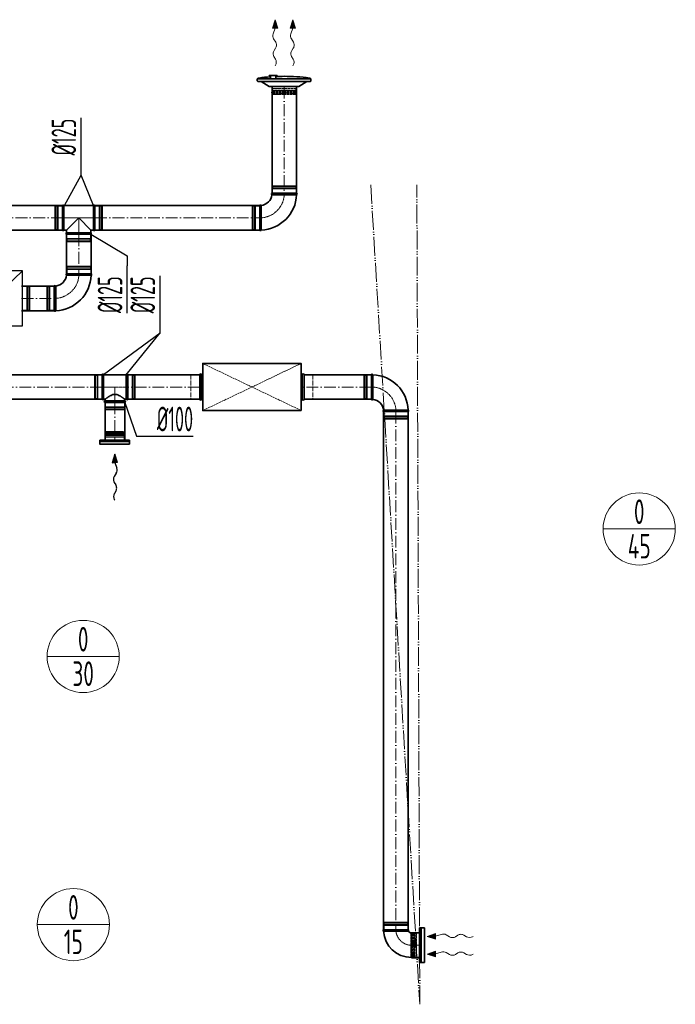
# Model space of a CAD drawing. Header units: millimetres. Extents: x -20688 to 44066, y -7315 to 67290.
# Tile 39 of 75: x 40735 to 44066, y 12950 to 17952. Entities that reach past the tile are written whole.
import ezdxf
from ezdxf.enums import TextEntityAlignment as Align

# ---------------------------------------------------------------- set-up
doc = ezdxf.new("R2010")
doc.units = ezdxf.units.MM
for name, pattern in [('ACAD_ISO02W100', [15, 12, -3]), ('ACAD_ISO05W100', [33, 24, -3, 0, -3, 0, -3]), ('ACAD_ISO10W100', [18, 12, -3, 0, -3]), ('phl_thick', [0])]:
    doc.linetypes.add(name, pattern=pattern)
for name, color, linetype, lineweight in [('VZT_01 SUP (PŘÍVOD) - OBRYS', 5, 'Continuous', 35), ('VZT_02 SUP (PŘÍVOD) - OSA', 5, 'ACAD_ISO10W100', 5), ('VZT_05 ETA (ODVOD) - OBRYS', 6, 'Continuous', 35), ('VZT_06 ETA (ODVOD) - OSA', 6, 'ACAD_ISO10W100', 5), ('VZT_21 ZAŘÍZENÍ - OBRYS', 1, 'Continuous', 30), ('VZT_22 ZAŘÍZENÍ - DETAIL', 8, 'Continuous', 5), ('VZT_30 DISTRIBUČNÍ PRVKY - OBRYS', 1, 'Continuous', 35), ('VZT_33 DISTRIBUČNÍ PRVKY - SKRYTÉ', 8, 'ACAD_ISO02W100', 5), ('VZT_35 TLUMIČE HLUKU - OBRYS', 1, 'Continuous', 35), ('VZT_36 TLUMIČE HLUKU - OSA', 1, 'ACAD_ISO10W100', 5), ('VZT_37 TLUMIČE HLUKU - DETAIL', 8, 'ACAD_ISO02W100', 5), ('VZT_50 POPIS - OBECNE', 7, 'Continuous', 13), ('VZT_52 POPIS - DISTRIBUCE', 7, 'Continuous', 5), ('VZT_60_KOTY - DIMENZE', 7, 'Continuous', 5), ('VZT_POŽADAVKY NA STAVBU - PODHLEDY', 4, 'ACAD_ISO05W100', 5)]:
    doc.layers.add(name, color=color, linetype=linetype, lineweight=lineweight)
for name, color, linetype, lineweight, plot in [('VZT_03 SUP (PŘÍVOD) - NETISK', 8, 'ACAD_ISO02W100', 5, False), ('VZT_07 ETA (ODVOD) - NETISK', 8, 'ACAD_ISO02W100', 5, False), ('VZT_34 DISTRIBUČNÍ PRVKY - NETISK', 8, 'ACAD_ISO02W100', 5, False), ('VZT_39 TLUMIČE HLUKU - NETISK', 8, 'ACAD_ISO02W100', 5, False)]:
    doc.layers.add(name, color=color, linetype=linetype, lineweight=lineweight, plot=plot)
doc.styles.add('EVORA_125', font='isocp.shx', dxfattribs={"width": 0.6, "height": 125})
doc.styles.add('JS', font='isocp.shx', dxfattribs={"width": 0.6, "height": 125})

msp = doc.modelspace()

# ---------------------------------------------------------------- linework, layer by layer
at = {"color": 0, "lineweight": 13}
for p, q in [((42018.9, 17909.1), (42033.4, 17951.9)), ((42018.9, 17909.1), (42032.9, 17908.9)), ((42032.9, 17908.9), (42023.1, 17880.3)), ((42046.8, 17908.7), (42032.9, 17908.9)), ((42033.4, 17951.9), (42046.8, 17908.7)), ((42108.9, 17909.1), (42123.4, 17951.9)), ((42108.9, 17909.1), (42122.9, 17908.9)), ((42122.9, 17908.9), (42113.1, 17880.3)), ((42136.8, 17908.7), (42122.9, 17908.9)), ((42123.4, 17951.9), (42136.8, 17908.7)), ((42025.4, 17854.8), (42035.8, 17838.3)), ((42035.4, 17807.4), (42027.4, 17795.4)), ((42115.4, 17854.8), (42125.8, 17838.3)), ((42125.4, 17807.4), (42117.4, 17795.4)), ((42027, 17764.5), (42035.2, 17751.5)), ((42117, 17764.5), (42125.2, 17751.5)), ((42847.9, 13310.1), (42805.1, 13295.6)), ((42847.9, 13310.1), (42848.1, 13296.1)), ((42848.1, 13296.1), (42876.7, 13305.9)), ((42805.1, 13295.6), (42848.3, 13282.2)), ((42848.3, 13282.2), (42848.1, 13296.1)), ((42902.1, 13303.6), (42918.7, 13293.2)), ((42949.6, 13293.6), (42961.6, 13301.6)), ((42992.5, 13302), (43005.5, 13293.8)), ((42847.9, 13220.1), (42805.1, 13205.6)), ((42805.1, 13205.6), (42848.3, 13192.2)), ((42847.9, 13220.1), (42848.1, 13206.1)), ((42848.1, 13206.1), (42876.7, 13215.9)), ((42848.3, 13192.2), (42848.1, 13206.1)), ((42902.1, 13213.6), (42918.7, 13203.2)), ((42949.6, 13203.6), (42961.6, 13211.6)), ((42992.5, 13212), (43005.5, 13203.8))]:
    msp.add_line(p, q, dxfattribs=at)
at = {"lineweight": 13}
for p, q in [((42035.3, 17721.3), (42033.4, 17718.3)), ((42125.3, 17721.3), (42123.4, 17718.3)), ((43035.6, 13293.7), (43038.7, 13295.6)), ((43035.6, 13203.7), (43038.7, 13205.6))]:
    msp.add_line(p, q, dxfattribs=at)
at = {"color": 8, "lineweight": 5}
for points in [[(41174, 15856.7), (41172.6, 15860.7), (41217.8, 15860.7)], [(41173.1, 15856.5), (41217.8, 15856.5)], [(41261.5, 15856.7), (41262.9, 15860.7), (41217.8, 15860.7)], [(41262.4, 15856.5), (41217.8, 15856.5)], [(41266.3, 15815.7), (41266.3, 15830.7), (41169.3, 15830.7), (41169.3, 15815.7)], [(41266.3, 15815.7), (41169.3, 15815.7)], [(41170.3, 15838.5), (41217.8, 15838.5)], [(41172.2, 15841.2), (41217.8, 15841.2)], [(41173.8, 15844.8), (41217.8, 15844.8)], [(41261.7, 15844.8), (41217.8, 15844.8)], [(41263.3, 15841.2), (41217.8, 15841.2)], [(41265.3, 15838.5), (41217.8, 15838.5)], [(42766.7, 13311.6), (42766.7, 13189.6)]]:
    msp.add_lwpolyline(points, dxfattribs=at)
for points in [[(41165.6, 15850.6), (41171.4, 15852, -0.060863), (41172, 15852.1), (41217.8, 15852.1)], [(41165.6, 15850.6), (41171.6, 15849.1, 0.058981), (41172.2, 15849.1), (41217.8, 15849.1)], [(41170.3, 15830.7), (41170.3, 15838.5, -0.291473), (41171.8, 15840.9, -0.291473)], [(41269.9, 15850.6), (41264.1, 15852, 0.060863), (41263.5, 15852.1), (41217.8, 15852.1)], [(41269.9, 15850.6), (41263.9, 15849.1, -0.058981), (41263.3, 15849.1), (41217.8, 15849.1)], [(41265.3, 15830.7), (41265.3, 15838.5, 0.291473), (41263.7, 15840.9, 0.291473)]]:
    msp.add_lwpolyline(points, format="xyb", dxfattribs=at)
for centre, radius, start, end in [((41182.1, 15851.2), 10.5, 149.7176, 217.8378), ((41253.4, 15851.2), 10.5, 322.1622, 30.2824), ((41170, 15844.4), 3.88, 297.4993, 6.6735), ((41265.5, 15844.4), 3.88, 173.3265, 242.5007)]:
    msp.add_arc(centre, radius, start, end, dxfattribs=at)
at = {"color": 0, "lineweight": 13, "extrusion": (0, 0, -1)}
for centre, start_param, end_param in [((42034.9, 17870.2), 3.908129, 5.191299), ((42124.9, 17870.2), 3.908129, 5.191299), ((42026.3, 17823), 0.766537, 2.375056), ((42116.3, 17823), 0.766537, 2.375056), ((42036.5, 17779.8), 3.908129, 5.516649), ((42126.5, 17779.8), 3.908129, 5.516649), ((42025.6, 17736.1), 0.766537, 2.320574), ((42115.6, 17736.1), 0.766537, 2.320574)]:
    msp.add_ellipse(centre, major_axis=(0.3, 21.5), ratio=0.625, start_param=start_param, end_param=end_param, dxfattribs=at)
at = {"color": 0, "lineweight": 13}
for centre, start_param, end_param in [((42886.8, 13294.1), 3.908129, 5.191299), ((42977.2, 13292.5), 3.908129, 5.516649), ((42934, 13302.7), 0.766537, 2.375056), ((43020.9, 13303.4), 0.766537, 2.320574), ((42886.8, 13204.1), 3.908129, 5.191299), ((42977.2, 13202.5), 3.908129, 5.516649), ((43020.9, 13213.4), 0.766537, 2.320574), ((42934, 13212.7), 0.766537, 2.375056)]:
    msp.add_ellipse(centre, major_axis=(-21.5, -0.3), ratio=0.625, start_param=start_param, end_param=end_param, dxfattribs=at)
for points in [[(42018.9, 17909.1), (42046.8, 17908.7), (42033.4, 17951.9)], [(42108.9, 17909.1), (42136.8, 17908.7), (42123.4, 17951.9)], [(42847.9, 13310.1), (42848.3, 13282.2), (42805.1, 13295.6)], [(42847.9, 13220.1), (42848.3, 13192.2), (42805.1, 13205.6)]]:
    msp.add_solid(points, dxfattribs=at)
at = {"layer": 'VZT_01 SUP (PŘÍVOD) - OBRYS'}
for p, q in [((42017.2, 17070.3), (42142.2, 17070.3)), ((40952.3, 17007.8), (40952.3, 16882.8)), ((40959.9, 16882.8), (40959.9, 17007.8)), ((41109.6, 17007.8), (40959.9, 17007.8)), ((41109.6, 16882.8), (41109.6, 17007.8)), ((41117.3, 16882.8), (41117.3, 17007.8)), ((41954.7, 16882.8), (41954.7, 17007.8)), ((41034.8, 16945.3), (40972.3, 16882.8)), ((41097.3, 16882.8), (41034.8, 16945.3)), ((40972.3, 16882.8), (40959.9, 16882.8)), ((40972.3, 16869.9), (40972.3, 16882.8)), ((40972.3, 16869.9), (41097.3, 16869.9)), ((40972.3, 16862.3), (41097.3, 16862.3)), ((41097.3, 16869.9), (41097.3, 16882.8)), ((41109.6, 16882.8), (41097.3, 16882.8)), ((41098.5, 16661.1), (40973.5, 16661.1)), ((40911, 16598.6), (40911, 16473.6))]:
    msp.add_line(p, q, dxfattribs=at)
for points in [[(42017.2, 17070.6), (42017.2, 17612.2)], [(42142.2, 17070.6), (42142.2, 17612.2)], [(40952.3, 17007.8), (40443.7, 17007.8)], [(41954.7, 17007.8), (41117.3, 17007.8)], [(40952.3, 16882.8), (40443.7, 16882.8)], [(40973.5, 16661.1), (40973.5, 16862.3)], [(41098.5, 16661.1), (41098.5, 16862.3)], [(41954.7, 16882.8), (41117.3, 16882.8)], [(40911, 16598.6), (40744.8, 16598.6)], [(40911, 16473.6), (40744.8, 16473.6)]]:
    msp.add_lwpolyline(points, dxfattribs=at)
for centre, radius, start, end in [((41954.7, 17070.3), 62.5, 276.8302, 353.1698), ((41954.7, 17070.3), 187.5, 272.3607, 357.6393), ((42018.8, 17066.4), 4.17, 113.4678, 239.7019), ((42140.5, 17066.4), 4.17, 291.1072, 66.5322), ((40956.1, 17006.1), 4.17, 23.4678, 156.5322), ((41113.4, 17006.1), 4.17, 23.4678, 156.5322), ((41958.5, 17006.1), 4.17, 30.2981, 156.5322), ((40956.1, 16884.4), 4.17, 203.4678, 336.5322), ((40973.9, 16866.1), 4.17, 113.4678, 246.5322), ((41095.6, 16866.1), 4.17, 293.4678, 66.5322), ((41113.4, 16884.4), 4.17, 203.4678, 336.5322), ((41958.5, 16884.4), 4.17, 203.4678, 338.8928), ((40975.1, 16657.3), 4.17, 113.4678, 239.7019), ((41096.8, 16657.3), 4.17, 291.1072, 66.5322), ((40911, 16661.1), 62.5, 276.8302, 353.1698), ((40911, 16661.1), 187.5, 272.3607, 357.6393), ((40914.8, 16597), 4.17, 30.2981, 156.5322), ((40914.8, 16475.3), 4.17, 203.4678, 338.8928)]:
    msp.add_arc(centre, radius, start, end, dxfattribs=at)
for points, knots in [([(42016.7, 17062.8), (42016.7, 17062.8), (42018.3, 17062.8), (42024.4, 17062.8), (42028.9, 17062.8), (42040.3, 17062.7), (42047.1, 17062.7), (42062.1, 17062.6), (42070.2, 17062.6), (42086.5, 17062.6), (42094.7, 17062.6), (42109.9, 17062.6), (42116.8, 17062.6), (42128.6, 17062.6), (42133.3, 17062.5), (42139.9, 17062.5), (42141.7, 17062.5), (42142, 17062.5), (42142, 17062.5), (42142, 17062.5)], [0, 0, 0, 0, 24.235852, 24.235852, 48.531845, 48.531845, 73.024415, 73.024415, 97.570898, 97.570898, 122.078339, 122.078339, 146.53579, 146.53579, 170.957495, 170.957495, 195.359468, 195.359468, 197.168246, 197.168246, 197.168246, 197.168246]), ([(41962.1, 17008.2), (41962.1, 17008.2), (41962.1, 17008.1), (41962.1, 17007.8), (41962.1, 17007.5), (41962.1, 17006.5), (41962.1, 17005.7), (41962.1, 17002.5), (41962.2, 16999.4), (41962.2, 16990.5), (41962.2, 16984.3), (41962.3, 16970.2), (41962.3, 16962.4), (41962.3, 16946.1), (41962.3, 16937.9), (41962.4, 16922), (41962.4, 16914.6), (41962.4, 16901.4), (41962.4, 16895.8), (41962.4, 16888.8), (41962.4, 16886.7), (41962.4, 16883.7), (41962.4, 16882.9), (41962.4, 16882.9)], [197.067977, 197.067977, 197.067977, 197.067977, 201.792196, 201.792196, 209.190204, 209.190204, 218.040239, 218.040239, 237.760854, 237.760854, 262.206108, 262.206108, 286.831239, 286.831239, 311.323072, 311.323072, 335.946087, 335.946087, 360.704397, 360.704397, 377.088273, 377.088273, 394.105327, 394.105327, 394.105327, 394.105327]), ([(40973, 16653.7), (40973, 16653.7), (40973.1, 16653.7), (40973.4, 16653.7), (40973.7, 16653.7), (40974.8, 16653.7), (40975.6, 16653.7), (40978.7, 16653.7), (40981.8, 16653.6), (40990.8, 16653.6), (40996.9, 16653.6), (41011.1, 16653.5), (41018.9, 16653.5), (41035.1, 16653.5), (41043.3, 16653.5), (41059.2, 16653.4), (41066.7, 16653.4), (41079.9, 16653.4), (41085.4, 16653.4), (41092.4, 16653.4), (41094.5, 16653.4), (41097.5, 16653.4), (41098.3, 16653.4), (41098.3, 16653.4)], [197.067977, 197.067977, 197.067977, 197.067977, 201.792196, 201.792196, 209.190204, 209.190204, 218.040239, 218.040239, 237.760854, 237.760854, 262.206108, 262.206108, 286.831239, 286.831239, 311.323072, 311.323072, 335.946087, 335.946087, 360.704397, 360.704397, 377.088273, 377.088273, 394.105327, 394.105327, 394.105327, 394.105327]), ([(40918.4, 16599.1), (40918.4, 16599.1), (40918.4, 16597.5), (40918.5, 16591.4), (40918.5, 16586.9), (40918.5, 16575.5), (40918.6, 16568.7), (40918.6, 16553.7), (40918.6, 16545.6), (40918.6, 16529.3), (40918.7, 16521.1), (40918.7, 16505.9), (40918.7, 16499), (40918.7, 16487.2), (40918.7, 16482.5), (40918.7, 16475.9), (40918.7, 16474.1), (40918.7, 16473.8), (40918.7, 16473.8), (40918.7, 16473.8)], [0, 0, 0, 0, 24.235852, 24.235852, 48.531845, 48.531845, 73.024415, 73.024415, 97.570898, 97.570898, 122.078339, 122.078339, 146.53579, 146.53579, 170.957495, 170.957495, 195.359468, 195.359468, 197.168246, 197.168246, 197.168246, 197.168246])]:
    msp.add_open_spline(points, degree=3, knots=knots, dxfattribs=at)
at = {"layer": 'VZT_02 SUP (PŘÍVOD) - OSA', "ltscale": 5}
for points in [[(42079.7, 17612.2), (42079.7, 17070.6)], [(40443.7, 16945.3), (40952.3, 16945.3)], [(41117.3, 16945.3), (41954.7, 16945.3)], [(41036, 16862.3), (41036, 16661.1)], [(40744.8, 16536.1), (40911, 16536.1)]]:
    msp.add_lwpolyline(points, dxfattribs=at)
at = {"layer": 'VZT_02 SUP (PŘÍVOD) - OSA', "ltscale": 0.3}
for points in [[(42079.7, 17070.3), (42079.7, 17070.3, -0.414214), (41954.7, 16945.3), (41954.7, 16945.3)], [(40911, 16536.1), (40911, 16536.1, 0.414214), (41036, 16661.1), (41036, 16661.1)]]:
    msp.add_lwpolyline(points, format="xyb", dxfattribs=at)
msp.add_lwpolyline([(41034.8, 16862.3), (41034.8, 16945.3)], dxfattribs=at)
at = {"layer": 'VZT_03 SUP (PŘÍVOD) - NETISK', "ltscale": 0.4}
for p, q in [((42019.7, 17108.3), (42139.7, 17108.3)), ((42019.7, 17104.3), (42019.7, 17108.3)), ((42139.7, 17104.3), (42139.7, 17108.3)), ((42018.7, 17103.8), (42140.7, 17103.8)), ((42018.7, 17103.3), (42018.7, 17103.8)), ((42018.7, 17103.3), (42140.7, 17103.3)), ((42018.7, 17096.3), (42140.7, 17096.3)), ((42018.7, 17095.8), (42018.7, 17096.3)), ((42018.7, 17095.8), (42140.7, 17095.8)), ((42019.7, 17104.3), (42139.7, 17104.3)), ((42019.7, 17092.3), (42139.7, 17092.3)), ((42019.7, 17070.3), (42019.7, 17092.3)), ((42020.7, 17103.8), (42020.7, 17104.3)), ((42020.7, 17096.3), (42020.7, 17103.3)), ((42020.7, 17092.3), (42020.7, 17095.8)), ((42138.7, 17103.8), (42138.7, 17104.3)), ((42138.7, 17096.3), (42138.7, 17103.3)), ((42138.7, 17092.3), (42138.7, 17095.8)), ((42139.7, 17070.3), (42139.7, 17092.3)), ((42140.7, 17103.3), (42140.7, 17103.8)), ((42140.7, 17095.8), (42140.7, 17096.3)), ((40914.3, 16885.3), (40914.3, 17005.3)), ((40914.3, 17005.3), (40918.3, 17005.3)), ((40918.3, 16885.3), (40918.3, 17005.3)), ((40918.8, 16884.3), (40918.8, 17006.3)), ((40918.8, 17006.3), (40919.3, 17006.3)), ((40919.3, 16884.3), (40919.3, 17006.3)), ((40926.3, 16884.3), (40926.3, 17006.3)), ((40926.3, 17006.3), (40926.8, 17006.3)), ((40926.8, 16884.3), (40926.8, 17006.3)), ((40930.3, 16885.3), (40930.3, 17005.3)), ((40930.3, 17005.3), (40952.3, 17005.3)), ((41117.3, 17005.3), (41139.3, 17005.3)), ((41139.3, 16885.3), (41139.3, 17005.3)), ((41142.8, 16884.3), (41142.8, 17006.3)), ((41142.8, 17006.3), (41143.3, 17006.3)), ((41143.3, 16884.3), (41143.3, 17006.3)), ((41150.3, 16884.3), (41150.3, 17006.3)), ((41150.3, 17006.3), (41150.8, 17006.3)), ((41150.8, 16884.3), (41150.8, 17006.3)), ((41151.3, 16885.3), (41151.3, 17005.3)), ((41151.3, 17005.3), (41155.3, 17005.3)), ((41155.3, 16885.3), (41155.3, 17005.3)), ((41916.7, 16885.3), (41916.7, 17005.3)), ((41920.7, 17005.3), (41916.7, 17005.3)), ((41920.7, 16885.3), (41920.7, 17005.3)), ((41921.2, 16884.3), (41921.2, 17006.3)), ((41921.7, 17006.3), (41921.2, 17006.3)), ((41921.7, 16884.3), (41921.7, 17006.3)), ((41928.7, 16884.3), (41928.7, 17006.3)), ((41929.2, 17006.3), (41928.7, 17006.3)), ((41929.2, 16884.3), (41929.2, 17006.3)), ((41932.7, 16885.3), (41932.7, 17005.3)), ((41954.7, 17005.3), (41932.7, 17005.3)), ((40918.3, 17004.3), (40918.8, 17004.3)), ((40919.3, 17004.3), (40926.3, 17004.3)), ((40926.8, 17004.3), (40930.3, 17004.3)), ((41139.3, 17004.3), (41142.8, 17004.3)), ((41143.3, 17004.3), (41150.3, 17004.3)), ((41150.8, 17004.3), (41151.3, 17004.3)), ((41921.2, 17004.3), (41920.7, 17004.3)), ((41928.7, 17004.3), (41921.7, 17004.3)), ((41932.7, 17004.3), (41929.2, 17004.3)), ((40914.3, 16885.3), (40918.3, 16885.3)), ((40918.3, 16886.3), (40918.8, 16886.3)), ((40918.8, 16884.3), (40919.3, 16884.3)), ((40919.3, 16886.3), (40926.3, 16886.3)), ((40926.3, 16884.3), (40926.8, 16884.3)), ((40926.8, 16886.3), (40930.3, 16886.3)), ((40930.3, 16885.3), (40952.3, 16885.3)), ((40974.8, 16862.3), (40974.8, 16840.3)), ((41094.8, 16862.3), (41094.8, 16840.3)), ((41117.3, 16885.3), (41139.3, 16885.3)), ((41139.3, 16886.3), (41142.8, 16886.3)), ((41142.8, 16884.3), (41143.3, 16884.3)), ((41143.3, 16886.3), (41150.3, 16886.3)), ((41150.3, 16884.3), (41150.8, 16884.3)), ((41150.8, 16886.3), (41151.3, 16886.3)), ((41151.3, 16885.3), (41155.3, 16885.3)), ((41920.7, 16885.3), (41916.7, 16885.3)), ((41921.2, 16886.3), (41920.7, 16886.3)), ((41921.7, 16884.3), (41921.2, 16884.3)), ((41928.7, 16886.3), (41921.7, 16886.3)), ((41929.2, 16884.3), (41928.7, 16884.3)), ((41932.7, 16886.3), (41929.2, 16886.3)), ((41954.7, 16885.3), (41932.7, 16885.3)), ((40973.8, 16836.8), (41095.8, 16836.8)), ((40973.8, 16836.8), (40973.8, 16836.3)), ((40973.8, 16836.3), (41095.8, 16836.3)), ((40973.8, 16829.3), (41095.8, 16829.3)), ((40973.8, 16829.3), (40973.8, 16828.8)), ((40973.8, 16828.8), (41095.8, 16828.8)), ((40974.8, 16840.3), (41094.8, 16840.3)), ((40974.8, 16828.3), (41094.8, 16828.3)), ((40974.8, 16828.3), (40974.8, 16824.3)), ((40974.8, 16824.3), (41094.8, 16824.3)), ((40975.8, 16840.3), (40975.8, 16836.8)), ((40975.8, 16836.3), (40975.8, 16829.3)), ((40975.8, 16828.8), (40975.8, 16828.3)), ((41093.8, 16840.3), (41093.8, 16836.8)), ((41093.8, 16836.3), (41093.8, 16829.3)), ((41093.8, 16828.8), (41093.8, 16828.3)), ((41094.8, 16828.3), (41094.8, 16824.3)), ((41095.8, 16836.8), (41095.8, 16836.3)), ((41095.8, 16829.3), (41095.8, 16828.8)), ((41097, 16694.6), (40975, 16694.6)), ((40975, 16694.1), (40975, 16694.6)), ((41097, 16694.1), (40975, 16694.1)), ((41097, 16687.1), (40975, 16687.1)), ((40975, 16686.6), (40975, 16687.1)), ((41097, 16686.6), (40975, 16686.6)), ((41096, 16699.1), (40976, 16699.1)), ((40976, 16695.1), (40976, 16699.1)), ((41096, 16695.1), (40976, 16695.1)), ((41096, 16683.1), (40976, 16683.1)), ((40976, 16661.1), (40976, 16683.1)), ((40977, 16694.6), (40977, 16695.1)), ((40977, 16687.1), (40977, 16694.1)), ((40977, 16683.1), (40977, 16686.6)), ((41095, 16694.6), (41095, 16695.1)), ((41095, 16687.1), (41095, 16694.1)), ((41095, 16683.1), (41095, 16686.6)), ((41096, 16695.1), (41096, 16699.1)), ((41096, 16661.1), (41096, 16683.1)), ((41097, 16694.1), (41097, 16694.6)), ((41097, 16686.6), (41097, 16687.1)), ((40873, 16596.1), (40873, 16476.1)), ((40877, 16596.1), (40873, 16596.1)), ((40877, 16596.1), (40877, 16476.1)), ((40877.5, 16595.1), (40877, 16595.1)), ((40877.5, 16597.1), (40877.5, 16475.1)), ((40878, 16597.1), (40877.5, 16597.1)), ((40878, 16597.1), (40878, 16475.1)), ((40885, 16595.1), (40878, 16595.1)), ((40885, 16597.1), (40885, 16475.1)), ((40885.5, 16597.1), (40885, 16597.1)), ((40885.5, 16597.1), (40885.5, 16475.1)), ((40889, 16595.1), (40885.5, 16595.1)), ((40889, 16596.1), (40889, 16476.1)), ((40911, 16596.1), (40889, 16596.1)), ((40877, 16476.1), (40873, 16476.1)), ((40877.5, 16477.1), (40877, 16477.1)), ((40878, 16475.1), (40877.5, 16475.1)), ((40885, 16477.1), (40878, 16477.1)), ((40885.5, 16475.1), (40885, 16475.1)), ((40889, 16477.1), (40885.5, 16477.1)), ((40911, 16476.1), (40889, 16476.1))]:
    msp.add_line(p, q, dxfattribs=at)
msp.add_lwpolyline([(41117.3, 16945.3), (40952.3, 16945.3)], dxfattribs=at)
at = {"layer": 'VZT_05 ETA (ODVOD) - OBRYS'}
for p, q in [((41154, 16023.6), (41154, 16148.6)), ((41161.7, 16023.6), (41161.7, 16148.6)), ((41161.7, 16148.6), (41276.4, 16148.6)), ((41276.4, 16148.6), (41276.4, 16023.6)), ((41284, 16023.6), (41284, 16148.6)), ((42521.9, 16148.6), (42521.9, 16023.6)), ((41161.7, 16023.6), (41169, 16023.6)), ((41169, 16016.1), (41169, 16023.6)), ((41269, 16016.1), (41169, 16016.1)), ((41269, 16008.1), (41169, 16008.1)), ((41269, 16016.1), (41269, 16023.6)), ((41269, 16023.6), (41276.4, 16023.6)), ((42584.4, 15961.1), (42709.4, 15961.1)), ((42709.2, 13329.6), (42584.2, 13329.6)), ((42725.7, 13188.1), (42725.7, 13313.1)), ((42726.7, 13314.1), (42766.7, 13314.1)), ((42766.7, 13187.1), (42766.7, 13314.1)), ((42726.7, 13187.1), (42766.7, 13187.1))]:
    msp.add_line(p, q, dxfattribs=at)
at = {"layer": 'VZT_05 ETA (ODVOD) - OBRYS', "elevation": 0}
for points in [[(40056.3, 16148.6), (41154, 16148.6)], [(40056.3, 16023.6), (41154, 16023.6)]]:
    msp.add_lwpolyline(points, dxfattribs=at)
at = {"layer": 'VZT_05 ETA (ODVOD) - OBRYS'}
for points in [[(41284, 16148.6), (41650.2, 16148.6)], [(42180.2, 16148.6), (42521.9, 16148.6)], [(41169, 15815.7), (41169, 16008.1)], [(41269, 15815.7), (41269, 16008.1)], [(41284, 16023.6), (41650.2, 16023.6)], [(42180.2, 16023.6), (42521.9, 16023.6)], [(42584.2, 13329.6), (42584.2, 15961.1)], [(42709.2, 13329.6), (42709.2, 15961.1)]]:
    msp.add_lwpolyline(points, dxfattribs=at)
for centre, radius, start, end in [((41157.9, 16147), 4.17, 23.4678, 156.5322), ((41280.2, 16147), 4.17, 23.4678, 156.5322), ((42525.7, 16147), 4.17, 21.1072, 156.5322), ((42521.9, 15961.1), 187.5, 2.3607, 87.6393), ((41157.9, 16025.3), 4.17, 203.4678, 336.5322), ((41169, 16012.1), 4, 90, 270), ((41269, 16012.1), 4, 270, 90), ((41280.2, 16025.3), 4.17, 203.4678, 336.5322), ((42525.7, 16025.3), 4.17, 203.4678, 329.7019), ((42521.9, 15961.1), 62.5, 6.8302, 83.1698), ((42586.1, 15964.9), 4.17, 120.2981, 246.5322), ((42707.7, 15964.9), 4.17, 293.4678, 68.8928), ((42585.8, 13325.7), 4.17, 113.4678, 249.6691), ((42725.7, 13329.6), 141.5, 183.1369, 270), ((42707.5, 13325.7), 4.17, 317.2771, 66.5322), ((42725.7, 13329.6), 16.5, 203.8093, 270), ((42726.7, 13313.1), 1, 90, 180), ((42726.7, 13188.1), 1, 180, 270)]:
    msp.add_arc(centre, radius, start, end, dxfattribs=at)
for points, knots in [([(42529.3, 16023.2), (42529.3, 16023.2), (42529.3, 16023.2), (42529.3, 16023.5), (42529.3, 16023.9), (42529.3, 16024.9), (42529.4, 16025.7), (42529.4, 16028.9), (42529.4, 16032), (42529.4, 16040.9), (42529.5, 16047.1), (42529.5, 16061.2), (42529.5, 16069), (42529.6, 16085.2), (42529.6, 16093.5), (42529.6, 16109.3), (42529.6, 16116.8), (42529.6, 16130), (42529.6, 16135.6), (42529.6, 16142.5), (42529.6, 16144.7), (42529.6, 16147.7), (42529.6, 16148.5), (42529.6, 16148.5)], [197.067977, 197.067977, 197.067977, 197.067977, 201.792196, 201.792196, 209.190204, 209.190204, 218.040239, 218.040239, 237.760854, 237.760854, 262.206108, 262.206108, 286.831239, 286.831239, 311.323072, 311.323072, 335.946087, 335.946087, 360.704397, 360.704397, 377.088273, 377.088273, 394.105327, 394.105327, 394.105327, 394.105327]), ([(41269, 16023.6), (41269, 16023.6), (41268.9, 16023.7), (41268.6, 16024), (41268.4, 16024.2), (41267.7, 16024.7), (41267.3, 16025), (41266.3, 16025.8), (41265.7, 16026.3), (41264.4, 16027.3), (41263.6, 16027.8), (41262.1, 16029), (41261.2, 16029.7), (41259.4, 16031), (41258.5, 16031.7), (41256.5, 16033.1), (41255.4, 16033.9), (41253.3, 16035.3), (41252.1, 16036.1), (41249.7, 16037.7), (41248.4, 16038.5), (41245.8, 16040.1), (41244.4, 16040.8), (41241.6, 16042.4), (41240.1, 16043.1), (41235.6, 16045.2), (41232.4, 16046.4), (41227.5, 16047.7), (41225.8, 16048), (41222.4, 16048.5), (41220.7, 16048.6), (41217.3, 16048.6), (41215.6, 16048.5), (41212.2, 16048), (41210.6, 16047.7), (41205.7, 16046.4), (41202.5, 16045.2), (41198, 16043.1), (41196.5, 16042.4), (41193.6, 16040.8), (41192.3, 16040.1), (41189.6, 16038.5), (41188.3, 16037.7), (41185.9, 16036.1), (41184.8, 16035.3), (41182.6, 16033.9), (41181.6, 16033.1), (41179.6, 16031.7), (41178.6, 16031), (41176.8, 16029.7), (41176, 16029), (41174.4, 16027.8), (41173.7, 16027.3), (41172.4, 16026.3), (41171.8, 16025.8), (41170.8, 16025), (41170.4, 16024.7), (41169.7, 16024.2), (41169.4, 16024), (41169.1, 16023.7), (41169, 16023.6), (41169, 16023.6)], [80.753728, 80.753728, 80.753728, 80.753728, 85.721109, 85.721109, 90.68849, 90.68849, 95.655871, 95.655871, 100.623252, 100.623252, 105.590633, 105.590633, 110.558015, 110.558015, 115.525396, 115.525396, 120.492777, 120.492777, 125.619612, 125.619612, 130.746447, 130.746447, 135.873281, 135.873281, 141.000116, 141.000116, 151.253786, 151.253786, 156.38062, 156.38062, 161.507455, 161.507455, 166.63429, 166.63429, 171.761125, 171.761125, 182.014794, 182.014794, 187.141629, 187.141629, 192.268464, 192.268464, 197.395298, 197.395298, 202.522133, 202.522133, 207.489514, 207.489514, 212.456896, 212.456896, 217.424277, 217.424277, 222.391658, 222.391658, 227.359039, 227.359039, 232.32642, 232.32642, 237.293801, 237.293801, 242.261183, 242.261183, 242.261183, 242.261183]), ([(42584, 15968.6), (42584, 15968.6), (42585.5, 15968.6), (42591.7, 15968.6), (42596.2, 15968.6), (42607.5, 15968.7), (42614.3, 15968.7), (42629.4, 15968.7), (42637.4, 15968.8), (42653.8, 15968.8), (42661.9, 15968.8), (42677.1, 15968.8), (42684, 15968.8), (42695.8, 15968.8), (42700.5, 15968.8), (42707.2, 15968.8), (42709, 15968.8), (42709.2, 15968.8), (42709.2, 15968.8), (42709.2, 15968.8)], [0, 0, 0, 0, 24.235852, 24.235852, 48.531845, 48.531845, 73.024415, 73.024415, 97.570898, 97.570898, 122.078339, 122.078339, 146.53579, 146.53579, 170.957495, 170.957495, 195.359468, 195.359468, 197.168246, 197.168246, 197.168246, 197.168246]), ([(42710.6, 13322.9), (42710.6, 13322.9), (42710.2, 13322.9), (42708.1, 13322.7), (42705.9, 13322.6), (42699.7, 13322.4), (42695.7, 13322.3), (42684.9, 13322.1), (42677.7, 13322), (42662, 13322), (42653.6, 13321.9), (42637.1, 13321.9), (42629, 13321.9), (42614, 13321.9), (42607.3, 13321.8), (42596, 13321.8), (42591.6, 13321.8), (42585.8, 13321.8), (42584.4, 13321.8), (42584.4, 13321.8)], [197.702813, 197.702813, 197.702813, 197.702813, 209.733369, 209.733369, 228.63381, 228.63381, 247.962689, 247.962689, 273.396832, 273.396832, 298.447199, 298.447199, 323.101867, 323.101867, 347.591906, 347.591906, 372.010558, 372.010558, 395.3015, 395.3015, 395.3015, 395.3015])]:
    msp.add_open_spline(points, degree=3, knots=knots, dxfattribs=at)
at = {"layer": 'VZT_06 ETA (ODVOD) - OSA', "ltscale": 5, "elevation": 0}
msp.add_lwpolyline([(41154, 16086.1), (40056.3, 16086.1)], dxfattribs=at)
at = {"layer": 'VZT_06 ETA (ODVOD) - OSA', "ltscale": 0.3}
for points in [[(41154, 16086.1), (41284, 16086.1)], [(41219, 16008.1), (41219, 16086.1)]]:
    msp.add_lwpolyline(points, dxfattribs=at)
at = {"layer": 'VZT_06 ETA (ODVOD) - OSA', "ltscale": 5}
for points in [[(41650.2, 16086.1), (41284, 16086.1)], [(42521.9, 16086.1), (42180.2, 16086.1)], [(41219, 16008.1), (41219, 15815.7)], [(42646.7, 15961.1), (42646.7, 13329.6)]]:
    msp.add_lwpolyline(points, dxfattribs=at)
at = {"layer": 'VZT_06 ETA (ODVOD) - OSA', "ltscale": 0.3}
for points in [[(42646.9, 15961.1), (42646.9, 15961.1, 0.414214), (42521.9, 16086.1), (42521.9, 16086.1)], [(42766.7, 13250.6), (42725.7, 13250.6, -0.414214), (42646.7, 13329.6), (42646.7, 13329.6)]]:
    msp.add_lwpolyline(points, format="xyb", dxfattribs=at)
at = {"layer": 'VZT_07 ETA (ODVOD) - NETISK', "ltscale": 0.4}
for p, q in [((40749.3, 16596.1), (40771.3, 16596.1)), ((40771.3, 16596.1), (40771.3, 16476.1)), ((40771.3, 16595.1), (40774.8, 16595.1)), ((40774.8, 16597.1), (40774.8, 16475.1)), ((40774.8, 16597.1), (40775.3, 16597.1)), ((40775.3, 16597.1), (40775.3, 16475.1)), ((40775.3, 16595.1), (40782.3, 16595.1)), ((40782.3, 16597.1), (40782.3, 16475.1)), ((40782.3, 16597.1), (40782.8, 16597.1)), ((40782.8, 16597.1), (40782.8, 16475.1)), ((40782.8, 16595.1), (40783.3, 16595.1)), ((40783.3, 16596.1), (40783.3, 16476.1)), ((40783.3, 16596.1), (40787.3, 16596.1)), ((40787.3, 16596.1), (40787.3, 16476.1)), ((40749.3, 16476.1), (40771.3, 16476.1)), ((40771.3, 16477.1), (40774.8, 16477.1)), ((40774.8, 16475.1), (40775.3, 16475.1)), ((40775.3, 16477.1), (40782.3, 16477.1)), ((40782.3, 16475.1), (40782.8, 16475.1)), ((40782.8, 16477.1), (40783.3, 16477.1)), ((40783.3, 16476.1), (40787.3, 16476.1)), ((41116, 16026.1), (41116, 16146.1)), ((41120, 16146.1), (41116, 16146.1)), ((41120, 16026.1), (41120, 16146.1)), ((41120.5, 16145.1), (41120, 16145.1)), ((41120.5, 16025.1), (41120.5, 16147.1)), ((41121, 16147.1), (41120.5, 16147.1)), ((41121, 16025.1), (41121, 16147.1)), ((41128, 16145.1), (41121, 16145.1)), ((41128, 16025.1), (41128, 16147.1)), ((41128.5, 16147.1), (41128, 16147.1)), ((41128.5, 16025.1), (41128.5, 16147.1)), ((41132, 16145.1), (41128.5, 16145.1)), ((41132, 16026.1), (41132, 16146.1)), ((41154, 16146.1), (41132, 16146.1)), ((41306, 16146.1), (41284, 16146.1)), ((41306, 16026.1), (41306, 16146.1)), ((41309.5, 16145.1), (41306, 16145.1)), ((41309.5, 16025.1), (41309.5, 16147.1)), ((41310, 16147.1), (41309.5, 16147.1)), ((41310, 16025.1), (41310, 16147.1)), ((41317, 16145.1), (41310, 16145.1)), ((41317, 16025.1), (41317, 16147.1)), ((41317.5, 16147.1), (41317, 16147.1)), ((41317.5, 16025.1), (41317.5, 16147.1)), ((41318, 16145.1), (41317.5, 16145.1)), ((41318, 16026.1), (41318, 16146.1)), ((41322, 16146.1), (41318, 16146.1)), ((41322, 16026.1), (41322, 16146.1)), ((42483.9, 16146.1), (42483.9, 16026.1)), ((42487.9, 16146.1), (42483.9, 16146.1)), ((42487.9, 16146.1), (42487.9, 16026.1)), ((42488.4, 16145.1), (42487.9, 16145.1)), ((42488.4, 16147.1), (42488.4, 16025.1)), ((42488.9, 16147.1), (42488.4, 16147.1)), ((42488.9, 16147.1), (42488.9, 16025.1)), ((42495.9, 16145.1), (42488.9, 16145.1)), ((42495.9, 16147.1), (42495.9, 16025.1)), ((42496.4, 16147.1), (42495.9, 16147.1)), ((42496.4, 16147.1), (42496.4, 16025.1)), ((42499.9, 16145.1), (42496.4, 16145.1)), ((42499.9, 16146.1), (42499.9, 16026.1)), ((42521.9, 16146.1), (42499.9, 16146.1)), ((41120, 16026.1), (41116, 16026.1)), ((41120.5, 16027.1), (41120, 16027.1)), ((41121, 16025.1), (41120.5, 16025.1)), ((41128, 16027.1), (41121, 16027.1)), ((41128.5, 16025.1), (41128, 16025.1)), ((41132, 16027.1), (41128.5, 16027.1)), ((41154, 16026.1), (41132, 16026.1)), ((41170, 16008.1), (41170, 15986.1)), ((41268, 16008.1), (41268, 15986.1)), ((41306, 16026.1), (41284, 16026.1)), ((41309.5, 16027.1), (41306, 16027.1)), ((41310, 16025.1), (41309.5, 16025.1)), ((41317, 16027.1), (41310, 16027.1)), ((41317.5, 16025.1), (41317, 16025.1)), ((41318, 16027.1), (41317.5, 16027.1)), ((41322, 16026.1), (41318, 16026.1)), ((42487.9, 16026.1), (42483.9, 16026.1)), ((42488.4, 16027.1), (42487.9, 16027.1)), ((42488.9, 16025.1), (42488.4, 16025.1)), ((42495.9, 16027.1), (42488.9, 16027.1)), ((42496.4, 16025.1), (42495.9, 16025.1)), ((42499.9, 16027.1), (42496.4, 16027.1)), ((42521.9, 16026.1), (42499.9, 16026.1)), ((41269, 15982.6), (41169, 15982.6)), ((41169, 15982.6), (41169, 15982.1)), ((41269, 15982.1), (41169, 15982.1)), ((41269, 15975.1), (41169, 15975.1)), ((41169, 15975.1), (41169, 15974.6)), ((41269, 15974.6), (41169, 15974.6)), ((41268, 15986.1), (41170, 15986.1)), ((41268, 15974.1), (41170, 15974.1)), ((41170, 15974.1), (41170, 15970.1)), ((41268, 15970.1), (41170, 15970.1)), ((41171, 15986.1), (41171, 15982.6)), ((41171, 15982.1), (41171, 15975.1)), ((41171, 15974.6), (41171, 15974.1)), ((41267, 15986.1), (41267, 15982.6)), ((41267, 15982.1), (41267, 15975.1)), ((41267, 15974.6), (41267, 15974.1)), ((41268, 15974.1), (41268, 15970.1)), ((41269, 15982.6), (41269, 15982.1)), ((41269, 15975.1), (41269, 15974.6)), ((42586.9, 15961.1), (42586.9, 15939.1)), ((42706.9, 15961.1), (42706.9, 15939.1)), ((42585.9, 15935.6), (42707.9, 15935.6)), ((42585.9, 15935.6), (42585.9, 15935.1)), ((42585.9, 15935.1), (42707.9, 15935.1)), ((42585.9, 15928.1), (42707.9, 15928.1)), ((42585.9, 15928.1), (42585.9, 15927.6)), ((42585.9, 15927.6), (42707.9, 15927.6)), ((42586.9, 15939.1), (42706.9, 15939.1)), ((42586.9, 15927.1), (42706.9, 15927.1)), ((42586.9, 15927.1), (42586.9, 15923.1)), ((42586.9, 15923.1), (42706.9, 15923.1)), ((42587.9, 15939.1), (42587.9, 15935.6)), ((42587.9, 15935.1), (42587.9, 15928.1)), ((42587.9, 15927.6), (42587.9, 15927.1)), ((42705.9, 15939.1), (42705.9, 15935.6)), ((42705.9, 15935.1), (42705.9, 15928.1)), ((42705.9, 15927.6), (42705.9, 15927.1)), ((42706.9, 15927.1), (42706.9, 15923.1)), ((42707.9, 15935.6), (42707.9, 15935.1)), ((42707.9, 15928.1), (42707.9, 15927.6)), ((42707.7, 13363.1), (42585.7, 13363.1)), ((42585.7, 13362.6), (42585.7, 13363.1)), ((42707.7, 13362.6), (42585.7, 13362.6)), ((42707.7, 13355.6), (42585.7, 13355.6)), ((42585.7, 13355.1), (42585.7, 13355.6)), ((42707.7, 13355.1), (42585.7, 13355.1)), ((42706.7, 13367.6), (42586.7, 13367.6)), ((42586.7, 13363.6), (42586.7, 13367.6)), ((42706.7, 13363.6), (42586.7, 13363.6)), ((42587.7, 13363.1), (42587.7, 13363.6)), ((42587.7, 13355.6), (42587.7, 13362.6)), ((42587.7, 13351.6), (42587.7, 13355.1)), ((42705.7, 13363.1), (42705.7, 13363.6)), ((42705.7, 13355.6), (42705.7, 13362.6)), ((42705.7, 13351.6), (42705.7, 13355.1)), ((42706.7, 13363.6), (42706.7, 13367.6)), ((42707.7, 13362.6), (42707.7, 13363.1)), ((42707.7, 13355.1), (42707.7, 13355.6)), ((42706.7, 13351.6), (42586.7, 13351.6)), ((42586.7, 13329.6), (42586.7, 13351.6)), ((42706.7, 13329.6), (42706.7, 13351.6))]:
    msp.add_line(p, q, dxfattribs=at)
at = {"layer": 'VZT_21 ZAŘÍZENÍ - OBRYS'}
msp.add_lwpolyline([(40749.3, 16676.1), (39249.3, 16676.1), (39249.3, 16396.1), (40749.3, 16396.1)], close=True, dxfattribs=at)
at = {"layer": 'VZT_22 ZAŘÍZENÍ - DETAIL', "linetype": 'ACAD_ISO02W100', "lineweight": 5, "ltscale": 10}
msp.add_lwpolyline([(40749.3, 16676.1), (40551.8, 16488.9), (39733.6, 16676.1)], dxfattribs=at)
at = {"layer": 'VZT_30 DISTRIBUČNÍ PRVKY - OBRYS'}
for points in [[(42009.2, 17661.7, 0.015115), (41949.9, 17655.7), (41946.9, 17655.2, 0.36397), (41944.4, 17652.2), (41944.4, 17651.2)], [(42009.2, 17651.2), (42009.2, 17663.6, 0.267949), (42009, 17664), (42003.2, 17667.3, -0.267949), (42003, 17667.7), (42003, 17668.4), (42042.7, 17668.4), (42042.7, 17667.7, -0.267949), (42042.4, 17667.3), (42036.7, 17664, 0.267949), (42036.5, 17663.6), (42036.5, 17651.2)], [(42078.4, 17664.2, 0.010645), (42036.5, 17663.3, 0.010645)], [(42078.4, 17664.2, -0.0327), (42207, 17655.7), (42210, 17655.2, -0.36397), (42212.4, 17652.2), (42212.4, 17651.2)], [(42214.9, 17651.2), (41941.9, 17651.2), (41941.9, 17642.1, 0.414214), (41945.8, 17638.2), (42211.1, 17638.2, 0.414214), (42214.9, 17642.1), (42214.9, 17651.2)], [(41962.3, 17638.2), (42002.7, 17612.8, 0.141374), (42004.8, 17612.2), (42152.1, 17612.2, 0.141374), (42154.2, 17612.8), (42194.5, 17638.2)]]:
    msp.add_lwpolyline(points, format="xyb", dxfattribs=at)
for points in [[(41292.8, 15795.7), (41142.8, 15795.7), (41142.8, 15815.7), (41292.8, 15815.7)], [(42791.7, 13338.1), (42791.7, 13163.1), (42766.7, 13163.1), (42766.7, 13338.1)]]:
    msp.add_lwpolyline(points, close=True, dxfattribs=at)
for points in [[(41142.8, 15808.9), (41292.8, 15808.9)], [(42774.6, 13163.1), (42774.6, 13338.1)]]:
    msp.add_lwpolyline(points, dxfattribs=at)
at = {"layer": 'VZT_33 DISTRIBUČNÍ PRVKY - SKRYTÉ'}
for points in [[(42725.6, 13306.8), (42721.7, 13308.2), (42721.7, 13250.6)], [(42725.8, 13307.7), (42725.8, 13250.6)], [(42737.5, 13307), (42737.5, 13250.6)], [(42741.1, 13308.6), (42741.1, 13250.6)], [(42743.8, 13310.6), (42743.8, 13250.6)], [(42766.7, 13311.6), (42751.7, 13311.6), (42751.7, 13189.6), (42766.7, 13189.6)], [(42725.6, 13194.3), (42721.7, 13192.9), (42721.7, 13250.6)], [(42725.8, 13193.4), (42725.8, 13250.6)], [(42737.5, 13194.2), (42737.5, 13250.6)], [(42741.1, 13192.5), (42741.1, 13250.6)], [(42743.8, 13190.6), (42743.8, 13250.6)]]:
    msp.add_lwpolyline(points, dxfattribs=at)
for points in [[(42731.8, 13315.2), (42730.4, 13309.5, 0.060863), (42730.3, 13308.8), (42730.3, 13250.6)], [(42731.8, 13315.2), (42733.2, 13309.2, -0.058981), (42733.3, 13308.6), (42733.3, 13250.6)], [(42751.7, 13310.6), (42743.8, 13310.6, 0.291473), (42741.4, 13309, 0.291473)], [(42731.8, 13185.9), (42730.4, 13191.7, -0.060863), (42730.3, 13192.3), (42730.3, 13250.6)], [(42731.8, 13185.9), (42733.2, 13191.9, 0.058981), (42733.3, 13192.5), (42733.3, 13250.6)], [(42751.7, 13190.6), (42743.8, 13190.6, -0.291473), (42741.4, 13192.1, -0.291473)]]:
    msp.add_lwpolyline(points, format="xyb", dxfattribs=at)
for centre, radius, start, end in [((42731.1, 13298.7), 10.5, 52.1622, 120.2824), ((42738, 13310.8), 3.88, 263.3265, 332.5007), ((42731.1, 13202.4), 10.5, 239.7176, 307.8378), ((42738, 13190.3), 3.88, 27.4993, 96.6735)]:
    msp.add_arc(centre, radius, start, end, dxfattribs=at)
at = {"layer": 'VZT_34 DISTRIBUČNÍ PRVKY - NETISK'}
for points in [[(42139.4, 17612.2), (42139.4, 17602.2), (42017.4, 17602.2), (42017.4, 17612.2)], [(42139.4, 17612.2), (42017.4, 17612.2)], [(42018.3, 17594.3), (42078.4, 17594.3)], [(42020.2, 17591.7), (42078.4, 17591.7)], [(42022.1, 17576.2), (42020.6, 17572.2), (42078.4, 17572.2)], [(42021.1, 17576.4), (42078.4, 17576.4)], [(42021.9, 17588), (42078.4, 17588)], [(42138.4, 17594.3), (42078.4, 17594.3)], [(42136.5, 17591.7), (42078.4, 17591.7)], [(42134.8, 17588), (42078.4, 17588)], [(42135.6, 17576.4), (42078.4, 17576.4)], [(42134.7, 17576.2), (42136.1, 17572.2), (42078.4, 17572.2)]]:
    msp.add_lwpolyline(points, dxfattribs=at)
for points in [[(42013.7, 17582.3), (42019.6, 17583.7, -0.058981), (42020.2, 17583.8), (42078.4, 17583.8)], [(42013.7, 17582.3), (42019.4, 17580.9, 0.060863), (42020, 17580.8), (42078.4, 17580.8)], [(42018.3, 17602.2), (42018.3, 17594.3, 0.291473), (42019.8, 17591.9, 0.291473)], [(42143.1, 17582.3), (42137.1, 17583.7, 0.058981), (42136.5, 17583.8), (42078.4, 17583.8)], [(42143.1, 17582.3), (42137.3, 17580.9, -0.060863), (42136.7, 17580.8), (42078.4, 17580.8)], [(42138.4, 17602.2), (42138.4, 17594.3, -0.291473), (42136.9, 17591.9, -0.291473)]]:
    msp.add_lwpolyline(points, format="xyb", dxfattribs=at)
for centre, radius, start, end in [((42030.1, 17581.6), 10.5, 142.1622, 210.2824), ((42018, 17588.5), 3.88, 353.3265, 62.5007), ((42138.7, 17588.5), 3.88, 117.4993, 186.6735), ((42126.6, 17581.6), 10.5, 329.7176, 37.8378)]:
    msp.add_arc(centre, radius, start, end, dxfattribs=at)
at = {"layer": 'VZT_35 TLUMIČE HLUKU - OBRYS'}
for p, q in [((41650.2, 16148.6), (41650.2, 16023.6)), ((42180.2, 16148.6), (42180.2, 16023.6))]:
    msp.add_line(p, q, dxfattribs=at)
msp.add_lwpolyline([(42165.2, 15966.6), (41665.2, 15966.6), (41665.2, 16205.6), (42165.2, 16205.6)], close=True, dxfattribs=at)
for points in [[(41659.2, 16148.6), (41659.2, 16023.6)], [(41659.2, 16148.6), (41665.2, 16148.6)], [(42171.2, 16148.6), (42165.2, 16148.6)], [(42171.2, 16148.6), (42171.2, 16023.6)], [(41659.2, 16023.6), (41665.2, 16023.6)], [(42171.2, 16023.6), (42165.2, 16023.6)]]:
    msp.add_lwpolyline(points, dxfattribs=at)
for centre, start, end in [((41654.7, 16148.6), 0, 180), ((42175.7, 16148.6), 0, 180), ((41654.7, 16023.6), 180, 0), ((42175.7, 16023.6), 180, 0)]:
    msp.add_arc(centre, 4.5, start, end, dxfattribs=at)
at = {"layer": 'VZT_36 TLUMIČE HLUKU - OSA', "ltscale": 5}
for points in [[(41650.2, 16086.1), (41665.2, 16086.1)], [(42180.2, 16086.1), (42165.2, 16086.1)]]:
    msp.add_lwpolyline(points, dxfattribs=at)
at = {"layer": 'VZT_37 TLUMIČE HLUKU - DETAIL', "lineweight": 5}
for points in [[(42165.2, 15966.6), (41665.2, 16205.6)], [(41665.2, 15966.6), (42165.2, 16205.6)]]:
    msp.add_lwpolyline(points, dxfattribs=at)
at = {"layer": 'VZT_39 TLUMIČE HLUKU - NETISK', "ltscale": 2}
for points in [[(41650.2, 16148.6), (41605.2, 16148.6), (41605.2, 16023.6), (41650.2, 16023.6)], [(42180.2, 16148.6), (42225.2, 16148.6), (42225.2, 16023.6), (42180.2, 16023.6)]]:
    msp.add_lwpolyline(points, dxfattribs=at)
at = {"layer": 'VZT_50 POPIS - OBECNE', "color": 0, "lineweight": -2}
for p, q in [((41217.8, 15744.9), (41204.4, 15701.7)), ((41232.3, 15702.1), (41217.8, 15744.9)), ((41204.4, 15701.7), (41218.3, 15701.9)), ((41232.3, 15702.1), (41218.3, 15701.9)), ((41218.3, 15701.9), (41228, 15673.3)), ((41225.8, 15647.9), (41215.4, 15631.3)), ((41215.8, 15600.4), (41223.8, 15588.4)), ((41224.2, 15557.5), (41216, 15544.5))]:
    msp.add_line(p, q, dxfattribs=at)
at = {"layer": 'VZT_50 POPIS - OBECNE'}
msp.add_line((41215.9, 15514.3), (41217.8, 15511.3), dxfattribs=at)
at = {"layer": 'VZT_50 POPIS - OBECNE', "color": 0, "lineweight": -2}
for centre, start_param, end_param in [((41216.3, 15663.2), 3.908129, 5.191299), ((41224.9, 15616), 0.766537, 2.375056), ((41214.6, 15572.8), 3.908129, 5.516649), ((41225.5, 15529.1), 0.766537, 2.320574)]:
    msp.add_ellipse(centre, major_axis=(-0.3, 21.5), ratio=0.625, start_param=start_param, end_param=end_param, dxfattribs=at)
msp.add_solid([(41232.3, 15702.1), (41204.4, 15701.7), (41217.8, 15744.9)], dxfattribs=at)
at = {"layer": 'VZT_52 POPIS - DISTRIBUCE'}
for p, q in [((43699.6, 15365.1), (44066.4, 15365.1)), ((40874.3, 14717.3), (41241, 14717.3)), ((40824.4, 13355.3), (41191.2, 13355.3))]:
    msp.add_line(p, q, dxfattribs=at)
for centre in [(43883, 15365.1), (41057.7, 14717.3), (41007.8, 13355.3)]:
    msp.add_circle(centre, 183.4, dxfattribs=at)
at = {"layer": 'VZT_60_KOTY - DIMENZE', "linetype": 'ByBlock', "lineweight": -2}
for p, q in [((41047, 17162.2), (41047, 17212.2)), ((41281.7, 16752.1), (41281.7, 16702.1)), ((41448.1, 16360.7), (41448.1, 16410.7)), ((41328.8, 15835.9), (41378.8, 15835.9))]:
    msp.add_line(p, q, dxfattribs=at)
at = {"layer": 'VZT_60_KOTY - DIMENZE', "linetype": 'ByBlock', "lineweight": -2, "elevation": 0}
for points in [[(41047, 17212.2), (41047, 17452.8)], [(40963.1, 17008.5), (41047, 17162.2)], [(41109.6, 17007.8), (41047, 17162.2)], [(41448.1, 16410.7), (41448.1, 16651.3)], [(41160.5, 16149.3), (41448.1, 16360.7)], [(41276.4, 16148.6), (41448.1, 16360.7)]]:
    msp.add_lwpolyline(points, dxfattribs=at)
at = {"layer": 'VZT_60_KOTY - DIMENZE', "linetype": 'ByBlock', "lineweight": -2}
for points in [[(41097.3, 16862.3), (41281.7, 16752.1)], [(41281.7, 16461.5), (41281.7, 16702.1)], [(41269, 16008.1), (41328.8, 15835.9)], [(41328.8, 15835.9), (41328.8, 15835.9)], [(41328.8, 15835.9), (41328.8, 15835.9)], [(41378.8, 15835.9), (41616.4, 15835.9)]]:
    msp.add_lwpolyline(points, dxfattribs=at)
at = {"layer": 'VZT_POŽADAVKY NA STAVBU - PODHLEDY', "ltscale": 4}
for p, q in [((42518.9, 17112.9), (42768, 12950.5)), ((42768, 12950.5), (42753.1, 17112.4))]:
    msp.add_line(p, q, dxfattribs=at)

# ---------------------------------------------------------------- texts
at = {"layer": 'VZT_52 POPIS - DISTRIBUCE', "ltscale": 50, "style": 'JS', "width": 0.7}
for s, p in [('0', (43883, 15452.6)), ('45', (43883, 15277.6)), ('0', (41057.7, 14804.8)), ('30', (41057.7, 14629.8)), ('0', (41007.8, 13442.8)), ('15', (41007.8, 13267.8))]:
    msp.add_text(s, height=125, dxfattribs=at).set_placement(p, align=Align.MIDDLE_CENTER)
at = {"layer": 'VZT_60_KOTY - DIMENZE', "linetype": 'phl_thick', "char_height": 125, "attachment_point": 1, "rotation": 90, "style": 'EVORA_125'}
for insert in [(40897, 17262.2), (41131.7, 16461.5), (41298.1, 16460.7)]:
    msp.add_mtext('%%C125', dxfattribs=dict(at, insert=insert))
at = {"layer": 'VZT_60_KOTY - DIMENZE', "linetype": 'phl_thick', "insert": (41616.4, 15985.9), "char_height": 125, "attachment_point": 3, "style": 'EVORA_125'}
msp.add_mtext('%%C100', dxfattribs=at)

doc.saveas('drawing.dxf')
